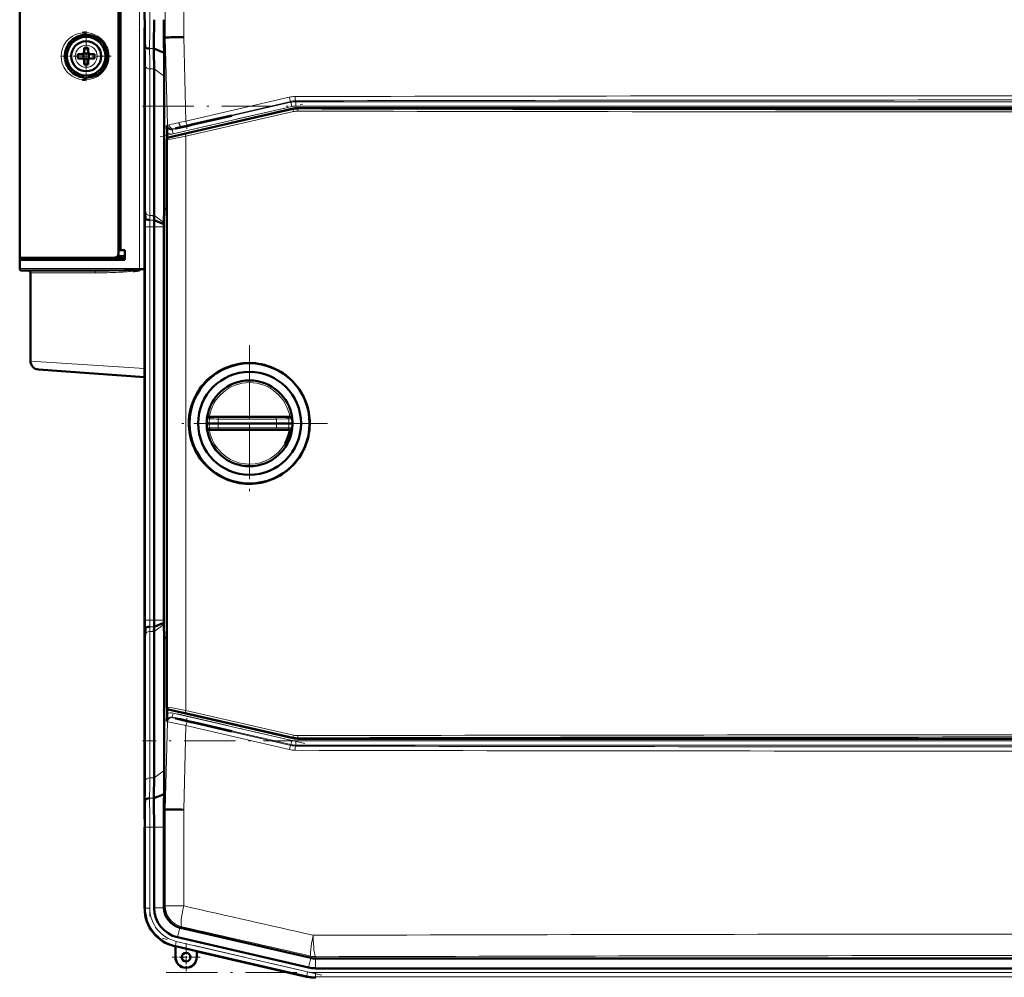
# Model space of a CAD drawing. Extents: x -1976 to 2357, y -1844 to 653.
# Tile 4 of 56: x -1698 to -1468, y 229 to 453. Entities that reach past the tile are written whole.
import ezdxf

# ---------------------------------------------------------------- set-up
doc = ezdxf.new("R2010")
doc.units = 0
doc.linetypes.add('DASHDOT', pattern=[18.5, 12, -3, 0.5, -3])

msp = doc.modelspace()

# ---------------------------------------------------------------- linework, layer by layer
at = {"color": 7, "lineweight": 18}
for p, q in [((-1670.17, 394.74), (-1670.17, 555.74)), ((-1664.14, 448.62), (-1664.14, 471.13)), ((-1659.84, 471.13), (-1659.84, 448.69)), ((-1663.6, 428.18), (-1664.14, 448.62)), ((-1659.84, 448.69), (-1659.32, 429.07)), ((-1682.55, 446.82), (-1682.57, 446.82)), ((-1666.79, 446.03), (-1667.79, 446.03)), ((-1685.15, 444.27), (-1685.15, 444.24)), ((-1680, 444.22), (-1680, 444.24)), ((-1682.6, 441.67), (-1682.57, 441.67)), ((-1668.75, 441.95), (-1668.75, 407.81)), ((-1667.75, 441.27), (-1667.75, 407.13)), ((-1666.75, 441.27), (-1667.75, 441.27)), ((-1664.37, 439.58), (-1666.75, 441.27)), ((-1659.32, 429.07), (-1635.21, 434.69)), ((-1662.5, 427.12), (-1634.84, 433.51)), ((-1634.62, 432.53), (-1662.28, 426.15)), ((-1659.4, 426.08), (-1634.29, 431.81)), ((-1634.87, 433.71), (-1658.96, 428.1)), ((-1634.84, 433.51), (-1634.87, 433.71)), ((-1634.62, 432.53), (-1634.84, 433.51)), ((-1634.29, 431.81), (-1634.31, 432.02)), ((-1633.74, 433.85), (-1633.72, 433.63)), ((-1633.72, 433.63), (-1276.45, 433.63)), ((-1633.72, 432.63), (-1633.72, 433.63)), ((-1276.45, 432.63), (-1633.72, 432.63)), ((-1633.19, 432.15), (-1633.17, 431.94)), ((-1634.24, 431.33), (-1659.36, 425.59)), ((-1663.73, 428.07), (-1663.6, 428.18)), ((-1662.38, 427.24), (-1662.5, 427.12)), ((-1662.28, 426.15), (-1662.5, 427.12)), ((-1659.14, 427.94), (-1659.14, 428.03)), ((-1663.66, 424.77), (-1663.74, 424.83)), ((-1663.66, 292.48), (-1663.66, 424.77)), ((-1663.35, 425.32), (-1663.28, 425.26)), ((-1659.36, 425.59), (-1659.36, 291.66)), ((-1668.91, 408.62), (-1668.96, 408.62)), ((-1666.75, 407.13), (-1667.75, 407.13)), ((-1664.45, 405.5), (-1666.75, 407.13)), ((-1668.75, 404.47), (-1668.94, 404.47)), ((-1668.75, 312.76), (-1668.75, 404.47)), ((-1668.75, 404.47), (-1667.75, 404.47)), ((-1666.75, 404.47), (-1667.75, 404.47)), ((-1667.75, 312.76), (-1667.75, 404.47)), ((-1666.74, 406.03), (-1667.74, 406.03)), ((-1664.46, 404.47), (-1666.75, 404.47)), ((-1670.17, 394.74), (-1698.07, 394.74)), ((-1695.57, 393.74), (-1680.44, 393.74)), ((-1670.17, 394.74), (-1668.94, 394.74)), ((-1670.16, 394.52), (-1668.94, 394.63)), ((-1695.57, 373.17), (-1668.94, 371.43)), ((-1653.81, 359.69), (-1654.43, 359.68)), ((-1651.76, 359.63), (-1638.26, 359.63)), ((-1634.54, 359.68), (-1635.36, 359.69)), ((-1653.81, 357.56), (-1654.43, 357.57)), ((-1653.81, 357.56), (-1653.16, 357.58)), ((-1651.76, 357.62), (-1638.26, 357.62)), ((-1637.24, 357.59), (-1636.33, 357.57)), ((-1636.33, 357.57), (-1635.36, 357.56)), ((-1634.54, 357.57), (-1635.36, 357.56)), ((-1668.75, 312.76), (-1668.94, 312.76)), ((-1668.75, 312.76), (-1667.75, 312.76)), ((-1666.75, 312.76), (-1667.75, 312.76)), ((-1664.46, 312.76), (-1666.75, 312.76)), ((-1666.75, 310.11), (-1667.75, 310.11)), ((-1667.75, 275.97), (-1667.75, 310.11)), ((-1666.74, 311.21), (-1667.74, 311.21)), ((-1664.45, 311.73), (-1666.75, 310.11)), ((-1668.96, 308.62), (-1668.91, 308.62)), ((-1668.75, 275.28), (-1668.75, 309.43)), ((-1663.74, 292.42), (-1663.66, 292.48)), ((-1663.28, 291.99), (-1663.35, 291.93)), ((-1659.36, 291.66), (-1634.24, 285.92)), ((-1662.28, 291.09), (-1662.5, 290.11)), ((-1634.84, 283.73), (-1662.5, 290.11)), ((-1662.5, 290.11), (-1662.38, 290)), ((-1662.28, 291.09), (-1634.62, 284.7)), ((-1634.29, 285.44), (-1659.4, 291.17)), ((-1659.14, 289.29), (-1659.14, 289.2)), ((-1664.14, 268.61), (-1663.6, 289.05)), ((-1663.6, 289.05), (-1663.73, 289.17)), ((-1659.32, 288.16), (-1659.84, 268.54)), ((-1635.21, 282.55), (-1659.32, 288.16)), ((-1658.96, 289.14), (-1634.87, 283.52)), ((-1634.62, 284.7), (-1634.84, 283.73)), ((-1634.29, 285.44), (-1634.31, 285.23)), ((-1633.17, 285.31), (-1633.19, 285.1)), ((-1634.84, 283.73), (-1634.87, 283.52)), ((-1633.74, 283.39), (-1633.72, 283.6)), ((-1633.72, 284.6), (-1633.72, 283.6)), ((-1633.72, 284.6), (-1276.45, 284.6)), ((-1276.45, 283.6), (-1633.72, 283.6)), ((-1666.75, 275.97), (-1667.75, 275.97)), ((-1664.37, 277.65), (-1666.75, 275.97)), ((-1666.79, 271.21), (-1667.79, 271.21)), ((-1664.14, 246.11), (-1664.14, 268.61)), ((-1659.84, 268.54), (-1659.84, 246.11)), ((-1668.75, 264.47), (-1668.94, 264.47)), ((-1668.75, 264.47), (-1667.75, 264.47)), ((-1668.75, 245.62), (-1668.75, 264.47)), ((-1666.75, 264.47), (-1667.75, 264.47)), ((-1667.75, 245.62), (-1667.75, 264.47)), ((-1664.46, 264.47), (-1666.75, 264.47)), ((-1664.46, 245.67), (-1666.75, 245.67)), ((-1664.14, 246.11), (-1664.46, 245.85)), ((-1664.14, 246.11), (-1659.84, 246.11)), ((-1668.94, 245.47), (-1668.75, 245.62)), ((-1667.75, 245.62), (-1668.75, 245.62)), ((-1660.59, 240.98), (-1660.27, 241.24)), ((-1660.76, 241.02), (-1661.28, 238.79)), ((-1661.78, 236.85), (-1661.97, 236.71)), ((-1661.78, 236.85), (-1661.56, 237.83)), ((-1631.16, 229.78), (-1661.78, 236.85)), ((-1630.93, 230.76), (-1661.56, 237.83)), ((-1630.17, 234.39), (-1630.22, 233.97)), ((-1629.09, 233.84), (-1629.04, 234.26)), ((-1661.73, 234.16), (-1661.77, 234.16)), ((-1656.8, 234.16), (-1656.77, 234.16)), ((-1630.19, 233.96), (-1630.71, 231.73)), ((-1629.12, 233.84), (-1629.12, 231.55)), ((-1631.16, 229.78), (-1631.2, 229.6)), ((-1631.16, 229.78), (-1630.93, 230.76)), ((-1629.12, 230.55), (-1281.06, 230.55)), ((-1629.12, 229.55), (-1629.12, 230.55)), ((-1629.12, 229.55), (-1281.06, 229.55)), ((-1629.12, 229.55), (-1629.12, 229.37))]:
    msp.add_line(p, q, dxfattribs=at)
at = {"color": 7, "lineweight": 50}
for p, q in [((-1675.07, 398.21), (-1675.07, 552.27)), ((-1675.07, 551.39), (-1675.07, 399.1)), ((-1674.57, 551.41), (-1674.57, 399.08)), ((-1668.94, 471.56), (-1668.94, 452.76)), ((-1698.07, 397.24), (-1698.07, 469.24)), ((-1679.2, 447.93), (-1679.16, 447.89)), ((-1668.79, 446.43), (-1668.96, 448.62)), ((-1664.47, 448.62), (-1664.14, 448.62)), ((-1664.14, 448.62), (-1663.79, 448.63)), ((-1683.07, 446.17), (-1683.07, 445.24)), ((-1682.07, 446.17), (-1682.07, 445.24)), ((-1668.94, 445.69), (-1668.94, 411.55)), ((-1668.94, 445.69), (-1668.94, 411.55)), ((-1664.41, 445.04), (-1666.79, 446.03)), ((-1683.57, 444.74), (-1684.5, 444.74)), ((-1683.57, 443.74), (-1684.5, 443.74)), ((-1683.21, 444.88), (-1683.22, 444.89)), ((-1683.21, 443.61), (-1683.22, 443.6)), ((-1681.94, 444.88), (-1683.21, 444.88)), ((-1683.21, 443.61), (-1683.21, 444.88)), ((-1681.94, 443.61), (-1683.21, 443.61)), ((-1683.07, 442.32), (-1683.07, 443.24)), ((-1682.07, 442.32), (-1682.07, 443.24)), ((-1681.93, 444.89), (-1681.94, 444.88)), ((-1681.94, 444.88), (-1681.94, 443.61)), ((-1681.94, 443.61), (-1681.93, 443.6)), ((-1681.57, 444.74), (-1680.65, 444.74)), ((-1680.65, 443.74), (-1681.57, 443.74)), ((-1666.75, 441.27), (-1666.75, 407.13)), ((-1664.37, 439.58), (-1664.37, 408.62)), ((-1634.31, 432.02), (-1663.35, 425.32)), ((-1276.98, 432.15), (-1633.19, 432.15)), ((-1655.88, 428.78), (-1649.02, 430.37)), ((-1648.64, 430.37), (-1655.88, 428.69)), ((-1648.64, 430.37), (-1649.02, 430.37)), ((-1659.14, 428.03), (-1658.15, 428.26)), ((-1658.15, 428.17), (-1659.14, 427.94)), ((-1658.15, 428.26), (-1658, 428.29)), ((-1658.15, 428.17), (-1658.15, 428.26)), ((-1658, 428.21), (-1658.15, 428.17)), ((-1658, 428.29), (-1657.3, 428.45)), ((-1657.3, 428.37), (-1658, 428.21)), ((-1658, 428.21), (-1658, 428.29)), ((-1657.3, 428.45), (-1655.88, 428.78)), ((-1655.88, 428.69), (-1657.3, 428.37)), ((-1657.3, 428.37), (-1657.3, 428.45)), ((-1655.88, 428.69), (-1655.88, 428.78)), ((-1663.74, 424.83), (-1663.74, 292.42)), ((-1663.68, 425.07), (-1663.71, 426.35)), ((-1668.74, 406.43), (-1668.91, 408.62)), ((-1664.37, 408.62), (-1664.45, 405.5)), ((-1663.74, 408.63), (-1664.37, 408.62)), ((-1668.94, 404.47), (-1668.94, 312.76)), ((-1666.75, 312.76), (-1666.75, 404.47)), ((-1664.46, 405.08), (-1666.74, 406.03)), ((-1664.45, 405.5), (-1664.46, 405.08)), ((-1664.46, 405.08), (-1664.46, 404.47)), ((-1664.46, 404.47), (-1664.46, 312.76)), ((-1698.07, 396.74), (-1698.07, 397.24)), ((-1676.02, 397.24), (-1698.07, 397.24)), ((-1697.77, 396.74), (-1697.77, 397.24)), ((-1697.77, 397.24), (-1697.6, 397.24)), ((-1676.01, 397.24), (-1673.57, 397.24)), ((-1675.25, 397.65), (-1673.57, 397.7)), ((-1675.07, 399.1), (-1674.57, 399.08)), ((-1673.57, 399.04), (-1675.07, 399.04)), ((-1674.57, 399.08), (-1673.57, 399.04)), ((-1673.57, 396.74), (-1673.57, 399.04)), ((-1698.07, 394.74), (-1698.07, 396.74)), ((-1698.07, 396.74), (-1673.57, 396.74)), ((-1697.57, 394.24), (-1680.68, 394.24)), ((-1696.07, 394.24), (-1696.07, 394.24)), ((-1695.57, 393.74), (-1695.57, 373.17)), ((-1670.54, 394.5), (-1670.15, 394.53)), ((-1670.53, 394.49), (-1670.16, 394.52)), ((-1670.48, 394.24), (-1670.49, 394.24)), ((-1670.3, 394.27), (-1670.48, 394.24)), ((-1670.11, 394.27), (-1670.48, 394.24)), ((-1670.28, 394.27), (-1670.3, 394.27)), ((-1670.12, 394.3), (-1670.28, 394.27)), ((-1668.94, 369.44), (-1693.71, 371.18)), ((-1653.89, 358.63), (-1654.48, 358.63)), ((-1654.4, 359.88), (-1654.43, 359.68)), ((-1653.32, 360.13), (-1653.93, 360.13)), ((-1651.84, 358.63), (-1653.89, 358.63)), ((-1653.32, 360.13), (-1651.67, 360.13)), ((-1651.84, 358.63), (-1638.17, 358.63)), ((-1638.18, 360.13), (-1651.67, 360.13)), ((-1638.18, 360.13), (-1637.36, 360.13)), ((-1635.28, 358.63), (-1638.17, 358.63)), ((-1637.36, 360.13), (-1636.62, 360.13)), ((-1636.62, 360.13), (-1635.85, 360.13)), ((-1635.04, 360.13), (-1635.85, 360.13)), ((-1634.48, 358.63), (-1635.28, 358.63)), ((-1634.54, 359.68), (-1634.56, 359.88)), ((-1654.4, 357.37), (-1654.43, 357.57)), ((-1653.32, 357.13), (-1653.93, 357.13)), ((-1653.32, 357.13), (-1651.67, 357.13)), ((-1638.18, 357.13), (-1651.67, 357.13)), ((-1638.18, 357.13), (-1635.85, 357.13)), ((-1635.04, 357.13), (-1635.85, 357.13)), ((-1634.54, 357.57), (-1634.56, 357.37)), ((-1644.74, 344.54), (-1644.48, 344.54)), ((-1664.46, 312.15), (-1664.46, 312.76)), ((-1668.74, 310.81), (-1668.91, 308.62)), ((-1666.75, 275.97), (-1666.75, 310.11)), ((-1664.46, 312.15), (-1666.74, 311.21)), ((-1664.45, 311.73), (-1664.46, 312.15)), ((-1664.37, 308.61), (-1664.45, 311.73)), ((-1663.74, 308.6), (-1664.37, 308.61)), ((-1664.37, 277.65), (-1664.37, 308.61)), ((-1668.94, 271.55), (-1668.94, 305.69)), ((-1668.94, 271.55), (-1668.94, 305.69)), ((-1663.68, 292.18), (-1663.71, 290.88)), ((-1634.31, 285.23), (-1663.35, 291.93)), ((-1658.15, 289.06), (-1659.14, 289.29)), ((-1659.14, 289.2), (-1658.15, 288.97)), ((-1658.15, 289.06), (-1658, 289.03)), ((-1658.15, 289.06), (-1658.15, 288.97)), ((-1658, 288.94), (-1658.15, 288.97)), ((-1658, 289.03), (-1657.3, 288.86)), ((-1658, 289.03), (-1658, 288.94)), ((-1657.3, 288.78), (-1658, 288.94)), ((-1657.3, 288.86), (-1655.88, 288.54)), ((-1657.3, 288.86), (-1657.3, 288.78)), ((-1655.88, 288.45), (-1657.3, 288.78)), ((-1648.64, 286.87), (-1655.88, 288.54)), ((-1655.88, 288.54), (-1655.88, 288.45)), ((-1655.88, 288.45), (-1649.02, 286.87)), ((-1649.02, 286.87), (-1648.64, 286.87)), ((-1633.19, 285.1), (-1276.98, 285.1)), ((-1664.41, 272.19), (-1666.79, 271.21)), ((-1664.44, 270.43), (-1664.41, 272.19)), ((-1668.79, 270.81), (-1668.96, 268.62)), ((-1664.47, 268.61), (-1664.44, 270.43)), ((-1664.47, 268.61), (-1664.14, 268.61)), ((-1663.79, 268.6), (-1664.14, 268.61)), ((-1668.94, 245.67), (-1668.94, 264.47)), ((-1666.75, 245.67), (-1666.75, 264.47)), ((-1664.46, 245.85), (-1664.46, 264.47)), ((-1668.93, 245.47), (-1668.94, 245.67)), ((-1664.46, 245.85), (-1664.46, 245.67)), ((-1668.94, 245.47), (-1668.94, 245.56)), ((-1630.71, 231.73), (-1661.28, 238.79)), ((-1630.22, 233.97), (-1660.59, 240.98)), ((-1661.77, 236.66), (-1661.97, 236.71)), ((-1661.77, 236.66), (-1661.96, 236.71)), ((-1661.77, 236.66), (-1661.73, 236.73)), ((-1661.77, 234.16), (-1661.77, 236.66)), ((-1661.73, 234.16), (-1661.73, 236.73)), ((-1661.73, 236.73), (-1656.8, 235.59)), ((-1656.8, 235.59), (-1656.77, 235.51)), ((-1656.8, 235.59), (-1656.8, 234.16)), ((-1656.77, 234.16), (-1656.77, 235.51)), ((-1656.77, 235.51), (-1656.77, 234.16)), ((-1631.2, 229.6), (-1656.77, 235.51)), ((-1630.22, 233.97), (-1630.19, 233.96)), ((-1629.12, 233.84), (-1629.09, 233.84)), ((-1629.09, 233.84), (-1281.08, 233.84)), ((-1629.12, 231.55), (-1608.85, 231.55)), ((-1296.05, 231.55), (-1608.85, 231.55))]:
    msp.add_line(p, q, dxfattribs=at)
at = {"color": 7, "linetype": 'DASHDOT', "lineweight": 18}
for p, q in [((-1667.75, 473.5), (-1667.75, 450.87)), ((-1669.45, 432.63), (-1240.73, 432.63)), ((-1665.3, 425.45), (-1631.6, 433.23)), ((-1667.75, 303.59), (-1667.75, 413.65)), ((-1644.48, 376.83), (-1644.48, 340.43)), ((-1644.48, 371.63), (-1644.48, 345.63)), ((-1626.28, 358.63), (-1662.68, 358.63)), ((-1631.48, 358.63), (-1657.48, 358.63)), ((-1631.6, 284), (-1665.3, 291.79)), ((-1240.73, 284.6), (-1669.45, 284.6)), ((-1667.75, 266.36), (-1667.75, 243.73)), ((-1627.61, 229.99), (-1664.87, 238.59)), ((-1663.92, 230.55), (-1246.25, 230.55))]:
    msp.add_line(p, q, dxfattribs=at)
at = {"color": 7, "linetype": 'DASHDOT', "lineweight": 18, "ltscale": 0.2925}
msp.add_line((-1682.57, 450.09), (-1682.57, 438.39), dxfattribs=at)
at = {"color": 7, "linetype": 'DASHDOT', "lineweight": 18, "ltscale": 0.292502}
msp.add_line((-1676.72, 444.24), (-1688.42, 444.24), dxfattribs=at)
at = {"color": 7, "linetype": 'DASHDOT', "lineweight": 18, "ltscale": 0.020221}
msp.add_line((-1659.14, 428.1), (-1659.14, 427.29), dxfattribs=at)
at = {"color": 7, "linetype": 'DASHDOT', "lineweight": 18, "ltscale": 0.019753}
msp.add_line((-1659.14, 289.13), (-1659.14, 289.92), dxfattribs=at)
at = {"color": 7, "linetype": 'DASHDOT', "lineweight": 18, "ltscale": 0.1625}
for p, q in [((-1659.27, 237.41), (-1659.27, 230.91)), ((-1656.02, 234.16), (-1662.52, 234.16))]:
    msp.add_line(p, q, dxfattribs=at)
at = {"color": 7, "linetype": 'DASHDOT', "lineweight": 18, "ltscale": 0.160231}
msp.add_line((-1659.27, 237.37), (-1659.27, 230.96), dxfattribs=at)
at = {"color": 7, "linetype": 'DASHDOT', "lineweight": 18, "ltscale": 0.160233}
msp.add_line((-1656.06, 234.16), (-1662.47, 234.16), dxfattribs=at)
at = {"color": 7, "lineweight": 18}
for points in [[(-1686.5, 440.11), (-1686.9, 440.47), (-1687.24, 440.87), (-1687.53, 441.27), (-1687.77, 441.68), (-1688.14, 442.52), (-1688.35, 443.39), (-1688.41, 444.27), (-1688.34, 445.15), (-1688.12, 446.01), (-1687.75, 446.85), (-1687.5, 447.27), (-1687.21, 447.66), (-1686.88, 448.03), (-1686.5, 448.38)], [(-1686.5, 448.38), (-1685.78, 448.91), (-1685.21, 449.22), (-1684.56, 449.47), (-1683.84, 449.65), (-1683.43, 449.71)], [(-1682.82, 449.74), (-1682.06, 449.69), (-1681.29, 449.53), (-1680.54, 449.26), (-1679.82, 448.88), (-1679.12, 448.37)], [(-1679.12, 448.37), (-1678.48, 447.71), (-1677.95, 446.95), (-1677.74, 446.54), (-1677.56, 446.1), (-1677.37, 445.5), (-1677.26, 444.88), (-1677.23, 444.24)], [(-1677.23, 444.24), (-1677.29, 443.45), (-1677.46, 442.68), (-1677.74, 441.94), (-1678.12, 441.27), (-1678.58, 440.65), (-1679.12, 440.12)], [(-1683.43, 438.78), (-1684.21, 438.92), (-1684.9, 439.14), (-1685.51, 439.42), (-1685.8, 439.59), (-1686.5, 440.11)], [(-1679.12, 440.12), (-1679.81, 439.61), (-1680.54, 439.22), (-1681.31, 438.95), (-1681.88, 438.82), (-1682.82, 438.74)], [(-1663.6, 428.18), (-1663.6, 428.19), (-1663.56, 428.2), (-1663.25, 428.28)], [(-1662.1, 427.33), (-1662.34, 427.25), (-1662.37, 427.24), (-1662.38, 427.24)], [(-1659.36, 425.59), (-1662.86, 424.9), (-1663.54, 424.78), (-1663.64, 424.77), (-1663.66, 424.77), (-1663.66, 424.77), (-1663.66, 424.77)], [(-1663.28, 425.26), (-1663.27, 425.26), (-1663.26, 425.26), (-1663.19, 425.27), (-1662.54, 425.39), (-1659.4, 426.08)], [(-1680.68, 394.24), (-1680.64, 394.24), (-1680.56, 394.17), (-1680.51, 394.1)], [(-1651.67, 360.13), (-1651.67, 360.12), (-1651.68, 360.12), (-1651.69, 360.11), (-1651.71, 360.08), (-1651.75, 359.87), (-1651.76, 359.63)], [(-1638.26, 359.63), (-1638.24, 359.98), (-1638.22, 360.08), (-1638.2, 360.11), (-1638.19, 360.12), (-1638.19, 360.12), (-1638.18, 360.13)], [(-1638.26, 359.63), (-1636, 359.69), (-1635.36, 359.69)], [(-1651.67, 357.13), (-1651.67, 357.13), (-1651.68, 357.13), (-1651.69, 357.14), (-1651.71, 357.17), (-1651.75, 357.38), (-1651.76, 357.62)], [(-1638.26, 357.62), (-1638.24, 357.27), (-1638.22, 357.17), (-1638.2, 357.14), (-1638.19, 357.13), (-1638.19, 357.13), (-1638.18, 357.13)], [(-1663.66, 292.48), (-1663.66, 292.48), (-1663.65, 292.48), (-1663.55, 292.47), (-1662.8, 292.34), (-1659.36, 291.66)], [(-1659.4, 291.17), (-1661.7, 291.69), (-1663.08, 291.97), (-1663.25, 291.99), (-1663.27, 291.99), (-1663.28, 291.99), (-1663.28, 291.99)], [(-1662.38, 290), (-1662.38, 289.99), (-1662.36, 289.99), (-1662.24, 289.95), (-1660.56, 289.52), (-1658.96, 289.14)], [(-1659.32, 288.16), (-1662.76, 288.85), (-1663.55, 289.03), (-1663.59, 289.04), (-1663.6, 289.05)]]:
    msp.add_lwpolyline(points, dxfattribs=at)
at = {"color": 7, "lineweight": 50}
for points in [[(-1683.43, 449.71), (-1683.01, 449.74), (-1682.82, 449.74)], [(-1682.82, 438.74), (-1683.37, 438.77), (-1683.43, 438.78)], [(-1659.14, 428.03), (-1660.59, 427.69), (-1661.56, 427.45), (-1661.72, 427.4), (-1661.74, 427.39), (-1661.74, 427.39)], [(-1661.74, 427.39), (-1661.74, 427.39), (-1661.73, 427.38), (-1661.69, 427.39), (-1661.3, 427.46), (-1659.14, 427.94)], [(-1676.02, 397.24), (-1675.8, 397.27), (-1675.59, 397.35), (-1675.4, 397.47), (-1675.25, 397.64), (-1675.14, 397.85), (-1675.07, 398.21)], [(-1680.68, 394.24), (-1677.19, 394.27), (-1673.62, 394.35), (-1671.56, 394.43), (-1670.53, 394.49)], [(-1654.4, 359.88), (-1654.4, 359.88), (-1654.4, 359.88), (-1654.4, 359.88), (-1654.4, 359.88), (-1654.39, 359.89), (-1654.37, 359.91)], [(-1634.59, 359.91), (-1634.57, 359.89), (-1634.56, 359.88), (-1634.56, 359.88), (-1634.56, 359.88), (-1634.56, 359.88), (-1634.56, 359.88)], [(-1654.4, 357.37), (-1654.4, 357.37), (-1654.4, 357.37), (-1654.4, 357.37), (-1654.39, 357.36), (-1654.3, 357.27), (-1654.14, 357.17)], [(-1634.59, 357.34), (-1634.57, 357.37), (-1634.56, 357.37), (-1634.56, 357.37), (-1634.56, 357.37), (-1634.56, 357.37), (-1634.56, 357.37)], [(-1661.74, 289.85), (-1661.74, 289.85), (-1661.74, 289.84), (-1661.69, 289.83), (-1661.3, 289.72), (-1659.14, 289.2)], [(-1659.14, 289.29), (-1660.59, 289.62), (-1661.56, 289.82), (-1661.72, 289.85), (-1661.73, 289.85), (-1661.74, 289.85), (-1661.74, 289.85), (-1661.74, 289.85)]]:
    msp.add_lwpolyline(points, dxfattribs=at)
for centre, radius in [((-1682.57, 444.24), 4.5), ((-1644.48, 358.63), 14), ((-1644.48, 358.63), 12), ((-1659.27, 234.16), 1.03), ((-1659.27, 234.16), 1)]:
    msp.add_circle(centre, radius, dxfattribs=at)
for centre, radius, start, end in [((-2016.52, 452.67), 347.59, 359.3315, 0.0143), ((-2236.99, 452.62), 570.24, 359.3376, 0.0139), ((-2356.93, 452.74), 692.47, 359.65945, 0.00195), ((-1682.57, 444.24), 5, 90, 180.0007), ((-1682.57, 444.24), 5, 113.356, 152.5217), ((-1682.57, 444.24), 3.5, 180, 90), ((-1682.57, 444.24), 3.5, 90, 180), ((-1682.57, 444.24), 5, 47.5244, 90.0022), ((-1682.57, 444.24), 5, 313.1317, 46.8741), ((-1876.16, 445.44), 207.22, 0.0687, 0.8785), ((-2275.24, 435.78), 610.9, 0.86852, 1.20439), ((-1644.36, -756.98), 1205.77, 90.73585, 90.92355), ((-1682.57, 429.04), 17.14, 89.9996, 91.6715), ((-1682.57, 429.07), 17.1, 88.3267, 90.0022), ((-2006.53, 440.86), 339.78, 0.0681, 0.8707), ((-1682.56, 444.25), 5.02, 180.0207, 189.2982), ((-1682.57, 444.24), 5, 189.3095, 207.185), ((-1667.37, 444.24), 17.13, 178.3286, 181.6729), ((-1683.57, 445.24), 0.5, 270, 360), ((-1683.57, 443.24), 0.5, 0, 90), ((-1681.57, 445.24), 0.5, 180, 270), ((-1681.57, 443.24), 0.5, 90, 180), ((-1697.75, 444.24), 17.1, 359.9978, 1.6733), ((-1697.75, 444.24), 17.1, 358.3267, 0.0022), ((-2055.83, 439.12), 391.47, 0.0681, 0.8669), ((-1682.57, 444.24), 5, 207.1866, 246.6173), ((-1682.57, 459.45), 17.14, 268.3285, 270.0004), ((-1682.57, 459.42), 17.1, 269.9978, 271.6733), ((-1682.57, 444.24), 5, 246.6202, 270), ((-1682.57, 444.24), 5, 269.997, 313.1347), ((-1603.21, 427.88), 60.52, 179.8196, 181.4448), ((-1663.24, 424.83), 0.5, 102.9976, 180.0022), ((-1876.3, 411.8), 207.36, 359.1212, 359.9305), ((-1456.51, 411.79), 212.42, 180.0663, 180.8562), ((-2016.01, 404.56), 347.08, 359.9853, 0.6691), ((-1311.21, 404.55), 357.73, 179.3493, 180.0128), ((-1586.93, 407.22), 79.83, 180.0641, 180.8524), ((-1531.95, 404.5), 134.8, 179.3521, 180.0124), ((-1697.57, 394.74), 0.5, 180, 270), ((-1696.07, 393.74), 0.5, 0, 90), ((-1674.13, 419.61), 25.62, 275.8131, 278.1808), ((-1673.33, 393.88), 2.86, 7.2451, 12.5188), ((-1670.95, 402.11), 7.63, 273.1806, 275.9412), ((-1673.29, 393.85), 2.83, 8.0097, 13.1394), ((-1673.14, 393.88), 2.68, 8.273, 13.2502), ((-1673.18, 393.8), 3.1, 9.2674, 13.4387), ((-1673.3, 393.8), 3.23, 8.2214, 12.9534), ((-1693.57, 373.17), 2, 180, 266), ((-1644.53, 358.62), 14.09, 89.8034, 134.0601), ((-1644.53, 358.62), 14.09, 44.258, 89.8038), ((-1644.53, 358.62), 14.1, 134.0696, 179.1699), ((-1644.48, 358.63), 10, 7.2346, 172.765), ((-1644.53, 358.63), 14.09, 314.0192, 44.2557), ((-1644.53, 358.63), 14.09, 179.1903, 224.261), ((-1653.84, 359.45), 0.705, 129.6312, 139.5308), ((-1653.89, 359.51), 0.622, 113.4776, 129.4362), ((-1653.92, 359.58), 0.549, 90.4701, 113.1016), ((-1635.04, 359.57), 0.553, 67.0525, 89.5669), ((-1635.08, 359.49), 0.645, 39.9598, 66.2327), ((-1644.48, 358.63), 10, 187.235, 352.7654), ((-1653.92, 357.68), 0.556, 247.1205, 269.4699), ((-1644.48, 358.62), 9.49, 330.6713, 350.9616), ((-1635.04, 357.68), 0.558, 270.5728, 292.8875), ((-1635.07, 357.74), 0.628, 293.5258, 320.519), ((-1644.53, 358.63), 14.09, 224.2714, 246.7188), ((-1644.53, 358.63), 14.09, 291.5606, 314.0155), ((-1644.53, 358.63), 14.1, 246.7224, 269.1382), ((-1644.53, 358.63), 14.09, 270.1953, 291.5621), ((-2016.01, 312.67), 347.08, 359.3309, 0.0147), ((-1311.21, 312.68), 357.73, 179.9872, 180.6507), ((-1531.95, 312.73), 134.8, 179.9876, 180.6479), ((-1586.93, 310.02), 79.83, 179.1476, 179.9359), ((-1876.3, 305.44), 207.36, 0.0695, 0.8788), ((-1456.51, 305.44), 212.42, 179.1438, 179.9337), ((-1663.24, 292.42), 0.5, 179.9976, 257.0022), ((-1603.21, 289.35), 60.52, 178.5511, 180.1764), ((-1633.19, 290.1), 5, 257.002, 269.998), ((-2006.53, 276.37), 339.78, 359.1293, 359.9319), ((-2055.83, 278.12), 391.47, 359.1331, 359.9319), ((-1876.16, 271.79), 207.22, 359.1215, 359.9313), ((-2236.99, 264.61), 570.24, 359.9861, 0.6624), ((-2016.52, 264.56), 347.59, 359.9857, 0.6685), ((-2356.95, 264.5), 692.48, 359.99805, 0.34054), ((-1644.34, 1475.35), 1206.9, 269.07649, 269.26401), ((-1659.69, 245.67), 7.06, 179.9966, 257.0032), ((-1659.46, 245.86), 5, 182.1029, 254.9076), ((-1659.94, 245.47), 8.99, 179.9916, 257.0084), ((-1659.27, 234.16), 1, 141.2591, 270), ((-1659.27, 234.16), 2.5, 180, 360), ((-1659.27, 234.16), 2.47, 180, 0), ((-1659.27, 234.16), 2.5, 270, 360), ((-1629.12, 238.62), 9.25, 257.0008, 269.9996), ((-1629.12, 238.62), 9.25, 257.0008, 269.9996), ((-1629.12, 238.62), 7.06, 257.0007, 269.9996)]:
    msp.add_arc(centre, radius, start, end, dxfattribs=at)
at = {"color": 7, "lineweight": 18}
for centre, radius, start, end in [((-2202.73, 452.63), 533.98, 359.3347, 0.0141), ((-2236.86, 452.62), 569.11, 359.3363, 0.014), ((-1681.86, 449.74), 0.961, 179.8265, 191.8802), ((-1682.57, 444.24), 2.57, 90, 179.4706), ((-1682.57, 444.24), 2.57, 360, 89.4706), ((-1987, 441.57), 318.25, 0.0684, 0.8743), ((-2006.89, 440.86), 339.14, 0.0683, 0.8723), ((-1682.57, 444.24), 2.57, 180, 269.4706), ((-1682.57, 444.24), 2.57, 270, 359.4706), ((-1681.86, 438.75), 0.961, 168.1286, 180.181), ((-1633.85, 428.85), 5.99, 90.1091, 103.1288), ((-1455.09, -83377.54), 83812.57, 89.8777831, 90.1222151), ((-1455.09, -83264), 83698.04, 89.8777011, 90.122297), ((-1633.73, 428.85), 5, 90.1491, 103.1472), ((-1633.72, 428.63), 4, 90.0047, 102.9953), ((-1633.18, 426.94), 5, 89.8884, 102.8902), ((-1455.08, 84160.3), 83728.55, 269.8781333, 270.1218617), ((-1633.24, 426.95), 4.49, 89.8605, 102.8892), ((-1455.08, 84217.2), 83785.95, 269.8781811, 270.1218207), ((-1662.73, 428.09), 0.999, 181.46, 283.0819), ((-1642.13, 331.47), 99.08, 100.9623, 102.3111), ((-1652.93, 393.5), 35.05, 103.9245, 105.1673), ((-1633.3, 315.27), 115.71, 103.48, 104.0366), ((-1602.39, 132.21), 302.27, 100.857, 101.1749), ((-1612.87, 230.42), 202.98, 103.1255, 103.506), ((-1662.73, 428.09), 2, 240.6635, 283.005), ((-1567.48, 407.92), 101.27, 180.063, 180.8443), ((-1497.27, 404.51), 171.48, 179.3589, 180.0115), ((-1587.31, 407.22), 80.44, 180.0631, 180.8454), ((-1531.58, 404.5), 136.17, 179.358, 180.0116), ((-1681.26, 393.76), 0.824, 358.7147, 24.0777), ((-1680.33, 511.84), 118.1, 269.9511, 272.5997), ((-1678.39, 466.79), 73.01, 272.678, 273.6808), ((-1678.06, 461.74), 67.94, 273.678, 274.8562), ((-1675.99, 437.11), 43.22, 274.8832, 275.9146), ((-1691.03, 515.9), 123.39, 279.7584, 280.3158), ((-1644.48, 358.63), 9.5, 90.0034, 170.9626), ((-1644.48, 358.63), 9.5, 9.0358, 89.9967), ((-1644.52, 358.52), 9.37, 172.8589, 179.3713), ((-1644.52, 358.73), 9.37, 180.6287, 187.1411), ((-1653.32, 359.63), 0.499, 90.1296, 173.0452), ((-1658.29, 144.35), 215.38, 88.2621, 88.8097), ((-1645.05, 358.58), 6.79, 171.029, 179.5801), ((-1645, 358.68), 6.84, 180.4513, 188.9396), ((-1645.03, 358.53), 6.85, 0.8052, 9.28), ((-1645.03, 358.72), 6.85, 350.72, 359.1948), ((-1635.85, 359.63), 0.499, 7.3818, 89.8716), ((-1644.6, 358.49), 9.31, 0.8578, 7.4328), ((-1644.6, 358.76), 9.31, 352.5672, 359.1422), ((-1644.48, 358.61), 9.5, 189.0224, 249.7178), ((-1653.32, 357.62), 0.499, 186.9548, 269.8704), ((-1656.15, 493.44), 135.89, 271.258, 271.8505), ((-1635, 455.03), 97.47, 268.0827, 268.6817), ((-1635.85, 357.62), 0.499, 270.1284, 352.6182), ((-1644.48, 358.62), 9.5, 269.9976, 330.6837), ((-1644.48, 358.63), 9.51, 249.7324, 269.9982), ((-1497.27, 312.72), 171.48, 179.9885, 180.6411), ((-1531.58, 312.73), 136.17, 179.9884, 180.642), ((-1567.48, 309.31), 101.27, 179.1557, 179.937), ((-1587.31, 310.02), 80.44, 179.1546, 179.9369), ((-1662.73, 289.14), 0.999, 76.9181, 178.54), ((-1662.73, 289.14), 2, 76.9951, 119.3366), ((-1633.72, 288.6), 4, 257.0047, 269.9953), ((-1633.18, 290.31), 5, 257.1098, 270.1116), ((-1633.24, 290.3), 4.49, 257.1108, 270.1395), ((-1455.08, -83499.95), 83785.95, 89.8781793, 90.1218189), ((-1455.08, -83443.05), 83728.55, 89.8781383, 90.1218667), ((-1633.85, 288.38), 5.99, 256.8712, 269.8909), ((-1633.73, 288.39), 5, 256.8528, 269.8509), ((-1455.09, 84094.77), 83812.57, 269.8777849, 270.1222169), ((-1455.09, 83981.23), 83698.04, 269.877703, 270.1222989), ((-2006.89, 276.37), 339.14, 359.1277, 359.9317), ((-1987, 275.66), 318.25, 359.1257, 359.9316), ((-2236.86, 264.61), 569.11, 359.986, 0.6637), ((-2202.73, 264.61), 533.98, 359.9859, 0.6653), ((-1659.14, 246.11), 5, 180.0358, 256.9642), ((-14364.75, -55894.33), 57560.09, 77.2175972, 77.2484218), ((-1659.76, 245.62), 8.99, 179.9996, 257.0003), ((-1659.76, 245.62), 7.99, 179.9916, 257.0084), ((-14326.22, -55536.27), 57197.52, 77.175311, 77.206239), ((-1455.09, -55790.03), 56029.56, 89.821502, 90.178496), ((-1629.04, 239.27), 5, 257.0045, 269.8157), ((-1455.09, -55414.78), 55649.31, 89.820894, 90.179104), ((-1629.12, 238.62), 9.06, 257.0008, 269.9996), ((-1629.12, 238.6), 8.05, 256.9878, 270.0122)]:
    msp.add_arc(centre, radius, start, end, dxfattribs=at)
for centre, major_axis, ratio, start_param, end_param in [((-1682.57, 449.74), (0, -0.5), 0.491591, 5.125176, 6.283346), ((-1667.75, 441.98), (-1, 0), 0.707107, 0.034907, 1.570796), ((-1682.57, 438.74), (0, -0.5), 0.491582, 3.141484, 4.299488), ((-1635.09, 434.69), (0.227, -0.974), 0.119647, 4.684508, 6.265606), ((-1633.74, 434.85), (0, -1), 0.121885, 4.712128, 6.265601), ((-1633.72, 428.63), (-4.97, -0.57), 0.999846, 4.59896, 4.825818), ((-1634.18, 431.33), (0.111, -0.487), 0.119115, 3.159171, 4.685159), ((-1633.17, 431.44), (-0.001, -0.5), 0.121453, 3.159176, 4.712648), ((-1662.6, 428.21), (0.682, -0.732), 0.99939, 3.988967, 5.7599), ((-1662.32, 428.3), (0.266, -0.964), 0.924796, 4.485603, 6.237294), ((-1660.5, 428.76), (0.234, -0.972), 0.460439, 4.611399, 6.263521), ((-1659.18, 429.07), (0.227, -0.974), 0.135666, 4.680737, 6.265569), ((-1663.16, 424.77), (-0.311, -0.391), 0.999751, 4.040558, 5.38422), ((-1659.29, 425.59), (0.111, -0.487), 0.135841, 3.159209, 4.68138), ((-1667.75, 407.83), (-1, 0), 0.707107, 0.034907, 1.570796), ((-1670.13, 394.74), (0, 0.5), 0.069756, 1.570796, 2.028989), ((-1667.75, 309.4), (-1, 0), 0.707107, 4.712389, 6.248279), ((-1663.16, 292.48), (-0.311, 0.391), 0.999751, 0.898966, 2.242627), ((-1659.29, 291.66), (-0.111, -0.487), 0.135841, 4.743398, 6.265569), ((-1662.6, 289.02), (-0.682, -0.732), 0.99939, 3.664878, 5.435811), ((-1659.18, 288.16), (-0.227, -0.974), 0.135666, 3.159209, 4.744041), ((-1634.18, 285.92), (-0.111, -0.487), 0.119115, 4.739619, 6.265607), ((-1633.17, 285.81), (0.001, -0.5), 0.121453, 4.71213, 6.265602), ((-1635.09, 282.55), (-0.227, -0.974), 0.119647, 3.159172, 4.74027), ((-1633.72, 288.6), (4.97, -0.57), 0.999846, 4.59896, 4.825818), ((-1633.74, 282.39), (0, -1), 0.121885, 3.159177, 4.71265), ((-1667.75, 275.26), (-1, 0), 0.707107, 4.712389, 6.248279), ((-1659.14, 246.11), (-1.11, -4.88), 0.136195, 4.743306, 6.256759), ((-1629.04, 239.26), (-1.11, -4.88), 0.116076, 4.738807, 6.256827), ((-1629.04, 239.26), (0.02, -5), 0.119003, 4.712015, 6.256818), ((-1629.04, 239.26), (-4.97, 0.57), 0.999653, 1.681064, 1.684203)]:
    msp.add_ellipse(centre, major_axis=major_axis, ratio=ratio, start_param=start_param, end_param=end_param, dxfattribs=at)
at = {"color": 7, "lineweight": 50}
for centre, major_axis, ratio, start_param, end_param in [((-1667.79, 446.44), (1, 0), 0.414215, 3.173659, 4.709549), ((-1633.19, 427.15), (-4.97, -0.57), 0.999846, 4.59896, 4.825818), ((-1667.74, 406.44), (1, 0), 0.414215, 3.173659, 4.709549), ((-1644.47, 358.62), (10.01, -0.03), 0.999848, 3.039511, 3.144781), ((-1644.47, 358.63), (10.01, 0.03), 0.999848, 3.138404, 3.243674), ((-1644.49, 358.62), (10.01, 0.04), 0.999848, 6.279569, 6.384829), ((-1644.49, 358.63), (10.01, -0.04), 0.999848, 6.181541, 6.286801), ((-1667.74, 310.79), (1, 0), 0.414343, 1.573592, 3.109513), ((-1667.79, 270.79), (1, 0), 0.414186, 1.573647, 3.10953), ((-1659.46, 245.85), (3.11, -3.91), 0.999441, 5.34848, 5.384068), ((-1629.09, 238.84), (4.97, -0.57), 0.999653, 4.604077, 4.820701)]:
    msp.add_ellipse(centre, major_axis=major_axis, ratio=ratio, start_param=start_param, end_param=end_param, dxfattribs=at)

doc.saveas('drawing.dxf')
